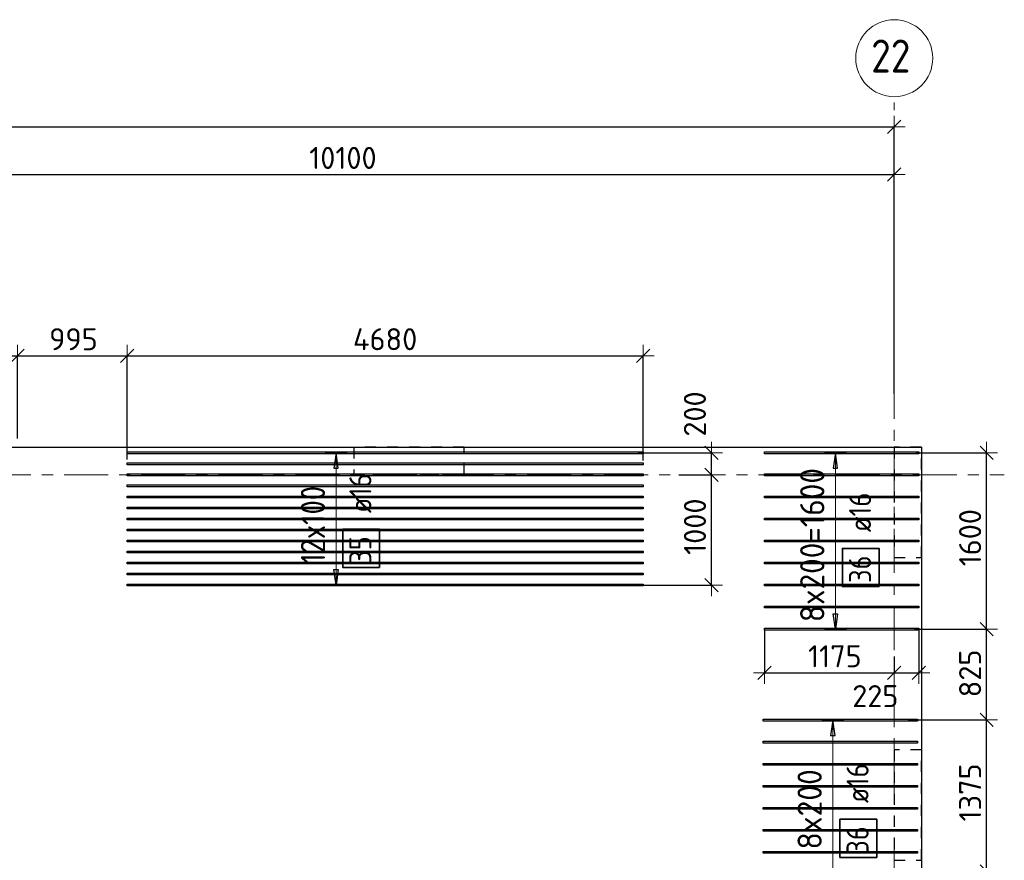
# Model space of a CAD drawing. Header units: metres. Extents: x -38 to 97, y -15 to 21.
# Tile 52 of 89: x 53.67 to 62.6, y 12.9 to 20.53. Entities that reach past the tile are written whole.
import ezdxf

# ---------------------------------------------------------------- set-up
doc = ezdxf.new("R2010")
doc.units = ezdxf.units.M
doc.header["$PDMODE"] = 65
for name, pattern in [('______11', [0.5, 0.4, -0.05, 0, -0.05]), ('______2', [0.0405, 0.03, -0.0105]), ('______5', [1.1, 0.8, -0.1, 0.1, -0.1])]:
    doc.linetypes.add(name, pattern=pattern)
for name, color, linetype, lineweight in [('XR$2$Осевая линия (1)', 7, '______5', 13), ('XR$2$Размерная линия (1)', 7, 'Continuous', 13), ('XR$4$Перекрытие (1)', 7, 'Continuous', 35), ('XR$4$Размерная линия (1)', 7, 'Continuous', 13)]:
    doc.layers.add(name, color=color, linetype=linetype, lineweight=lineweight)
doc.layers.add('XR$4$Арм.стержн.Доп. Арм верхн.зоны Х', color=7, linetype='Continuous', lineweight=35, true_color=0x8c8cff)
doc.layers.add('XR$5$Стена_ бетон несущ.', color=7, linetype='Continuous', lineweight=70, true_color=0xb4b496)
doc.styles.add('ISOCPEUR', font='txt')
doc.dimstyles.new('DIMSTYLE_3', dxfattribs={"dimtxt": 0.2, "dimasz": 0.2, "dimexe": 0, "dimexo": 0, "dimgap": 0.1, "dimtad": 2, "dimdec": 0, "dimlfac": 1000, "dimrnd": 5, "dimzin": 12, "dimdsep": 46, "dimtxsty": 'ISOCPEUR', "dimblk1": 'ALL_ML_STRICH', "dimblk2": 'ALL_ML_STRICH', "dimsah": 1, "dimcen": 0, "dimclrd": 7, "dimclre": 256, "dimclrt": 7, "dimadec": 0, "dimazin": 0, "dimtfac": 1, "dimtdec": 0, "dimtix": 1, "dimtmove": 2, "dimatfit": 3, "dimfxl": 0, "dimtzin": 0, "dimlwd": 0, "dimlwe": -3, "dimarcsym": 0})
doc.dimstyles.new('DIMSTYLE_33', dxfattribs={"dimtxt": 0.2, "dimasz": 0.2, "dimexe": 0, "dimexo": 0, "dimgap": 0.1, "dimtad": 2, "dimdec": 0, "dimlfac": 1000, "dimrnd": 5, "dimzin": 12, "dimdsep": 46, "dimtxsty": 'ISOCPEUR', "dimblk1": 'ALL_ML_STRICH', "dimblk2": 'ALL_ML_STRICH', "dimsah": 1, "dimcen": 0, "dimclrd": 7, "dimclre": 256, "dimclrt": 7, "dimadec": 0, "dimazin": 0, "dimtfac": 1, "dimtdec": 0, "dimtix": 1, "dimtmove": 2, "dimatfit": 3, "dimfxl": 0, "dimtvp": 1.2, "dimtzin": 0, "dimlwd": 0, "dimlwe": -3, "dimarcsym": 0})
doc.dimstyles.new('DIMSTYLE_34', dxfattribs={"dimtxt": 0.2, "dimasz": 0.2, "dimexe": 0, "dimexo": 0, "dimgap": 0.1, "dimtad": 0, "dimdec": 0, "dimlfac": 1000, "dimrnd": 5, "dimzin": 12, "dimdsep": 46, "dimtxsty": 'ISOCPEUR', "dimblk1": 'ALL_ML_STRICH', "dimblk2": 'ALL_ML_STRICH', "dimsah": 1, "dimcen": 0, "dimclrd": 7, "dimclre": 256, "dimclrt": 7, "dimadec": 0, "dimazin": 0, "dimtfac": 1, "dimtdec": 0, "dimtix": 1, "dimtmove": 2, "dimatfit": 3, "dimfxl": 0, "dimtvp": 1.2, "dimtzin": 0, "dimlwd": 0, "dimlwe": -3, "dimarcsym": 0})

# ---------------------------------------------------------------- blocks, each defined once
blk = doc.blocks.new('ALL_ML_STRICH')
at = {"color": 0, "linetype": 'ByBlock', "lineweight": -2}
for p, q in [((0, -0.5), (0, 0.5)), ((-1, 0), (0.5, 0)), ((-0.3, -0.3), (0.3, 0.3))]:
    blk.add_line(p, q, dxfattribs=at)
blk = doc.blocks.new('*D11')
at = {"layer": 'DEFPOINTS', "color": 7, "linetype": 'Continuous', "lineweight": 13, "transparency": 33554687}
for p in [(0.5, 19.5574), (0.5, 19.3768), (61.6, 17.1197)]:
    blk.add_point(p, dxfattribs=at)
at = {"layer": 'XR$2$Размерная линия (1)', "color": 9, "linetype": 'Continuous', "lineweight": -2, "true_color": 0xc7c7c7, "transparency": 33554687}
for p, q in [((0.5, 19.3568), (0.5, 19.5574)), ((61.6, 17.1397), (61.6, 19.5574))]:
    blk.add_line(p, q, dxfattribs=at)
at = {"layer": 'XR$2$Размерная линия (1)', "color": 7, "linetype": 'Continuous', "lineweight": -2, "transparency": 33554687}
blk.add_line((0.5, 19.5574), (61.6, 19.5574), dxfattribs=at)
at = {"layer": 'XR$2$Размерная линия (1)', "color": 7, "linetype": 'Continuous', "lineweight": 13, "transparency": 33554687, "xscale": 0.2, "yscale": 0.2, "zscale": 0.2, "rotation": 180}
blk.add_blockref('ALL_ML_STRICH', (0.5, 19.5574), dxfattribs=at)
at = {"layer": 'XR$2$Размерная линия (1)', "color": 7, "linetype": 'Continuous', "lineweight": 13, "transparency": 33554687, "xscale": 0.2, "yscale": 0.2, "zscale": 0.2}
blk.add_blockref('ALL_ML_STRICH', (61.6, 19.5574), dxfattribs=at)
at = {"layer": 'XR$2$Размерная линия (1)', "color": 7, "linetype": 'Continuous', "lineweight": 13, "transparency": 33554687, "insert": (31.1, 19.7074), "char_height": 0.2, "width": 1, "attachment_point": 5, "style": 'ISOCPEUR'}
blk.add_mtext('\\A1;{61100}', dxfattribs=at)
blk = doc.blocks.new('*D38')
at = {"layer": 'DEFPOINTS', "color": 7, "linetype": 'Continuous', "lineweight": 13, "transparency": 33554687}
for p in [(51.5, 19.1261), (61.6, 17.4912), (51.5, 17.3896)]:
    blk.add_point(p, dxfattribs=at)
at = {"layer": 'XR$2$Размерная линия (1)', "color": 9, "linetype": 'Continuous', "lineweight": -2, "true_color": 0xc7c7c7, "transparency": 33554687}
for p, q in [((51.5, 17.4096), (51.5, 19.1261)), ((61.6, 17.5112), (61.6, 19.1261))]:
    blk.add_line(p, q, dxfattribs=at)
at = {"layer": 'XR$2$Размерная линия (1)', "color": 7, "linetype": 'Continuous', "lineweight": -2, "transparency": 33554687}
blk.add_line((51.5, 19.1261), (61.6, 19.1261), dxfattribs=at)
at = {"layer": 'XR$2$Размерная линия (1)', "color": 7, "linetype": 'Continuous', "lineweight": 13, "transparency": 33554687, "xscale": 0.2, "yscale": 0.2, "zscale": 0.2, "rotation": 180}
blk.add_blockref('ALL_ML_STRICH', (51.5, 19.1261), dxfattribs=at)
at = {"layer": 'XR$2$Размерная линия (1)', "color": 7, "linetype": 'Continuous', "lineweight": 13, "transparency": 33554687, "xscale": 0.2, "yscale": 0.2, "zscale": 0.2}
blk.add_blockref('ALL_ML_STRICH', (61.6, 19.1261), dxfattribs=at)
at = {"layer": 'XR$2$Размерная линия (1)', "color": 7, "linetype": 'Continuous', "lineweight": 13, "transparency": 33554687, "insert": (56.6, 19.2761), "char_height": 0.2, "width": 1, "attachment_point": 5, "style": 'ISOCPEUR'}
blk.add_mtext('\\A1;{10100}', dxfattribs=at)
blk = doc.blocks.new('*D450')
at = {"layer": 'DEFPOINTS', "color": 7, "linetype": 'Continuous', "lineweight": 13, "transparency": 33554687}
for p in [(61.7088, 14.1762), (62.1346, 12.8), (62.4397, 12.8)]:
    blk.add_point(p, dxfattribs=at)
at = {"layer": 'XR$4$Размерная линия (1)', "color": 9, "linetype": 'Continuous', "lineweight": -2, "true_color": 0xc7c7c7, "transparency": 33554687}
for p, q in [((61.7288, 14.1762), (62.4397, 14.1762)), ((62.1546, 12.8), (62.4397, 12.8))]:
    blk.add_line(p, q, dxfattribs=at)
at = {"layer": 'XR$4$Размерная линия (1)', "color": 7, "linetype": 'Continuous', "lineweight": -2, "transparency": 33554687}
blk.add_line((62.4397, 12.8), (62.4397, 14.1762), dxfattribs=at)
at = {"layer": 'XR$4$Размерная линия (1)', "color": 7, "linetype": 'Continuous', "lineweight": 13, "transparency": 33554687, "xscale": 0.2, "yscale": 0.2, "zscale": 0.2}
for p, rotation in [((62.4397, 14.1762), 90), ((62.4397, 12.8), 270)]:
    blk.add_blockref('ALL_ML_STRICH', p, dxfattribs=dict(at, rotation=rotation))
at = {"layer": 'XR$4$Размерная линия (1)', "color": 7, "linetype": 'Continuous', "lineweight": 13, "transparency": 33554687, "insert": (62.2897, 13.5181), "char_height": 0.2, "width": 0.8, "attachment_point": 5, "rotation": 90, "style": 'ISOCPEUR'}
blk.add_mtext('\\A1;{1375}', dxfattribs=at)
blk = doc.blocks.new('*D451')
at = {"layer": 'DEFPOINTS', "color": 7, "linetype": 'Continuous', "lineweight": 13, "transparency": 33554687}
for p in [(61.764, 15.0002), (61.7088, 14.1762), (62.4397, 14.1762)]:
    blk.add_point(p, dxfattribs=at)
at = {"layer": 'XR$4$Размерная линия (1)', "color": 9, "linetype": 'Continuous', "lineweight": -2, "true_color": 0xc7c7c7, "transparency": 33554687}
for p, q in [((61.784, 15.0002), (62.4397, 15.0002)), ((61.7288, 14.1762), (62.4397, 14.1762))]:
    blk.add_line(p, q, dxfattribs=at)
at = {"layer": 'XR$4$Размерная линия (1)', "color": 7, "linetype": 'Continuous', "lineweight": -2, "transparency": 33554687}
blk.add_line((62.4397, 14.1762), (62.4397, 15.0002), dxfattribs=at)
at = {"layer": 'XR$4$Размерная линия (1)', "color": 7, "linetype": 'Continuous', "lineweight": 13, "transparency": 33554687, "xscale": 0.2, "yscale": 0.2, "zscale": 0.2}
for p, rotation in [((62.4397, 15.0002), 90), ((62.4397, 14.1762), 270)]:
    blk.add_blockref('ALL_ML_STRICH', p, dxfattribs=dict(at, rotation=rotation))
at = {"layer": 'XR$4$Размерная линия (1)', "color": 7, "linetype": 'Continuous', "lineweight": 13, "transparency": 33554687, "insert": (62.2897, 14.5982), "char_height": 0.2, "width": 0.6, "attachment_point": 5, "rotation": 90, "style": 'ISOCPEUR'}
blk.add_mtext('\\A1;{825}', dxfattribs=at)
blk = doc.blocks.new('*D452')
at = {"layer": 'DEFPOINTS', "color": 7, "linetype": 'Continuous', "lineweight": 13, "transparency": 33554687}
for p in [(61.7761, 16.6002), (61.764, 15.0002), (62.4397, 15.0002)]:
    blk.add_point(p, dxfattribs=at)
at = {"layer": 'XR$4$Размерная линия (1)', "color": 9, "linetype": 'Continuous', "lineweight": -2, "true_color": 0xc7c7c7, "transparency": 33554687}
for p, q in [((61.7961, 16.6002), (62.4397, 16.6002)), ((61.784, 15.0002), (62.4397, 15.0002))]:
    blk.add_line(p, q, dxfattribs=at)
at = {"layer": 'XR$4$Размерная линия (1)', "color": 7, "linetype": 'Continuous', "lineweight": -2, "transparency": 33554687}
blk.add_line((62.4397, 15.0002), (62.4397, 16.6002), dxfattribs=at)
at = {"layer": 'XR$4$Размерная линия (1)', "color": 7, "linetype": 'Continuous', "lineweight": 13, "transparency": 33554687, "xscale": 0.2, "yscale": 0.2, "zscale": 0.2}
for p, rotation in [((62.4397, 16.6002), 90), ((62.4397, 15.0002), 270)]:
    blk.add_blockref('ALL_ML_STRICH', p, dxfattribs=dict(at, rotation=rotation))
at = {"layer": 'XR$4$Размерная линия (1)', "color": 7, "linetype": 'Continuous', "lineweight": 13, "transparency": 33554687, "insert": (62.2897, 15.8302), "char_height": 0.2, "width": 0.8, "attachment_point": 5, "rotation": 90, "style": 'ISOCPEUR'}
blk.add_mtext('\\A1;{1600}', dxfattribs=at)
blk = doc.blocks.new('*D453')
at = {"layer": 'DEFPOINTS', "color": 7, "linetype": 'Continuous', "lineweight": 13, "transparency": 33554687}
for p in [(60.425, 15.0082), (61.6, 14.7729), (60.425, 14.6042)]:
    blk.add_point(p, dxfattribs=at)
at = {"layer": 'XR$4$Размерная линия (1)', "color": 9, "linetype": 'Continuous', "lineweight": -2, "true_color": 0xc7c7c7, "transparency": 33554687}
for p, q in [((60.425, 14.9882), (60.425, 14.6042)), ((61.6, 14.7529), (61.6, 14.6042))]:
    blk.add_line(p, q, dxfattribs=at)
at = {"layer": 'XR$4$Размерная линия (1)', "color": 7, "linetype": 'Continuous', "lineweight": -2, "transparency": 33554687}
blk.add_line((60.425, 14.6042), (61.6, 14.6042), dxfattribs=at)
at = {"layer": 'XR$4$Размерная линия (1)', "color": 7, "linetype": 'Continuous', "lineweight": 13, "transparency": 33554687, "xscale": 0.2, "yscale": 0.2, "zscale": 0.2, "rotation": 180}
blk.add_blockref('ALL_ML_STRICH', (60.425, 14.6042), dxfattribs=at)
at = {"layer": 'XR$4$Размерная линия (1)', "color": 7, "linetype": 'Continuous', "lineweight": 13, "transparency": 33554687, "xscale": 0.2, "yscale": 0.2, "zscale": 0.2}
blk.add_blockref('ALL_ML_STRICH', (61.6, 14.6042), dxfattribs=at)
at = {"layer": 'XR$4$Размерная линия (1)', "color": 7, "linetype": 'Continuous', "lineweight": 13, "transparency": 33554687, "insert": (61.0625, 14.7542), "char_height": 0.2, "width": 0.8, "attachment_point": 5, "style": 'ISOCPEUR'}
blk.add_mtext('\\A1;{1175}', dxfattribs=at)
blk = doc.blocks.new('*D454')
at = {"layer": 'DEFPOINTS', "color": 7, "linetype": 'Continuous', "lineweight": 13, "transparency": 33554687}
for p in [(61.825, 15.0082), (61.6, 14.7729), (61.6, 14.6042)]:
    blk.add_point(p, dxfattribs=at)
at = {"layer": 'XR$4$Размерная линия (1)', "color": 9, "linetype": 'Continuous', "lineweight": -2, "true_color": 0xc7c7c7, "transparency": 33554687}
for p, q in [((61.825, 14.9882), (61.825, 14.6042)), ((61.6, 14.7529), (61.6, 14.6042))]:
    blk.add_line(p, q, dxfattribs=at)
at = {"layer": 'XR$4$Размерная линия (1)', "color": 7, "linetype": 'Continuous', "lineweight": -2, "transparency": 33554687}
blk.add_line((61.6, 14.6042), (61.825, 14.6042), dxfattribs=at)
at = {"layer": 'XR$4$Размерная линия (1)', "color": 7, "linetype": 'Continuous', "lineweight": 13, "transparency": 33554687, "xscale": 0.2, "yscale": 0.2, "zscale": 0.2, "rotation": 180}
blk.add_blockref('ALL_ML_STRICH', (61.6, 14.6042), dxfattribs=at)
at = {"layer": 'XR$4$Размерная линия (1)', "color": 7, "linetype": 'Continuous', "lineweight": 13, "transparency": 33554687, "xscale": 0.2, "yscale": 0.2, "zscale": 0.2}
blk.add_blockref('ALL_ML_STRICH', (61.825, 14.6042), dxfattribs=at)
at = {"layer": 'XR$4$Размерная линия (1)', "color": 7, "linetype": 'Continuous', "lineweight": 13, "transparency": 33554687, "insert": (61.4299, 14.3924), "char_height": 0.2, "width": 0.6, "attachment_point": 5, "style": 'ISOCPEUR'}
blk.add_mtext('\\A1;{225}', dxfattribs=at)
blk = doc.blocks.new('*D455')
at = {"layer": 'DEFPOINTS', "color": 7, "linetype": 'Continuous', "lineweight": 13, "transparency": 33554687}
for p in [(59.6281, 16.4), (59.2441, 15.4002), (59.9438, 15.4002)]:
    blk.add_point(p, dxfattribs=at)
at = {"layer": 'XR$4$Размерная линия (1)', "color": 9, "linetype": 'Continuous', "lineweight": -2, "true_color": 0xc7c7c7, "transparency": 33554687}
for p, q in [((59.6481, 16.4), (59.9438, 16.4)), ((59.2641, 15.4002), (59.9438, 15.4002))]:
    blk.add_line(p, q, dxfattribs=at)
at = {"layer": 'XR$4$Размерная линия (1)', "color": 7, "linetype": 'Continuous', "lineweight": -2, "transparency": 33554687}
blk.add_line((59.9438, 15.4002), (59.9438, 16.4), dxfattribs=at)
at = {"layer": 'XR$4$Размерная линия (1)', "color": 7, "linetype": 'Continuous', "lineweight": 13, "transparency": 33554687, "xscale": 0.2, "yscale": 0.2, "zscale": 0.2}
for p, rotation in [((59.9438, 16.4), 90), ((59.9438, 15.4002), 270)]:
    blk.add_blockref('ALL_ML_STRICH', p, dxfattribs=dict(at, rotation=rotation))
at = {"layer": 'XR$4$Размерная линия (1)', "color": 7, "linetype": 'Continuous', "lineweight": 13, "transparency": 33554687, "insert": (59.7938, 15.9301), "char_height": 0.2, "width": 0.8, "attachment_point": 5, "rotation": 90, "style": 'ISOCPEUR'}
blk.add_mtext('\\A1;{1000}', dxfattribs=at)
blk = doc.blocks.new('*D456')
at = {"layer": 'DEFPOINTS', "color": 7, "linetype": 'Continuous', "lineweight": 13, "transparency": 33554687}
for p in [(59.2575, 16.6002), (59.6281, 16.4), (59.9438, 16.4)]:
    blk.add_point(p, dxfattribs=at)
at = {"layer": 'XR$4$Размерная линия (1)', "color": 9, "linetype": 'Continuous', "lineweight": -2, "true_color": 0xc7c7c7, "transparency": 33554687}
for p, q in [((59.2775, 16.6002), (59.9438, 16.6002)), ((59.6481, 16.4), (59.9438, 16.4))]:
    blk.add_line(p, q, dxfattribs=at)
at = {"layer": 'XR$4$Размерная линия (1)', "color": 7, "linetype": 'Continuous', "lineweight": -2, "transparency": 33554687}
blk.add_line((59.9438, 16.4), (59.9438, 16.6002), dxfattribs=at)
at = {"layer": 'XR$4$Размерная линия (1)', "color": 7, "linetype": 'Continuous', "lineweight": 13, "transparency": 33554687, "xscale": 0.2, "yscale": 0.2, "zscale": 0.2}
for p, rotation in [((59.9438, 16.6002), 90), ((59.9438, 16.4), 270)]:
    blk.add_blockref('ALL_ML_STRICH', p, dxfattribs=dict(at, rotation=rotation))
at = {"layer": 'XR$4$Размерная линия (1)', "color": 7, "linetype": 'Continuous', "lineweight": 13, "transparency": 33554687, "insert": (59.7932, 16.9524), "char_height": 0.2, "width": 0.6, "attachment_point": 5, "rotation": 90, "style": 'ISOCPEUR'}
blk.add_mtext('\\A1;{200}', dxfattribs=at)
blk = doc.blocks.new('*D589')
at = {"layer": 'DEFPOINTS', "color": 7, "linetype": 'Continuous', "lineweight": 13, "transparency": 33554687}
for p in [(51.5, 17.4811), (51.5, 17.01), (53.6475, 16.7112)]:
    blk.add_point(p, dxfattribs=at)
at = {"layer": 'XR$4$Размерная линия (1)', "color": 9, "linetype": 'Continuous', "lineweight": -2, "true_color": 0xc7c7c7, "transparency": 33554687}
for p, q in [((51.5, 17.03), (51.5, 17.4811)), ((53.6475, 16.7312), (53.6475, 17.4811))]:
    blk.add_line(p, q, dxfattribs=at)
at = {"layer": 'XR$4$Размерная линия (1)', "color": 7, "linetype": 'Continuous', "lineweight": -2, "transparency": 33554687}
blk.add_line((51.5, 17.4811), (53.6475, 17.4811), dxfattribs=at)
at = {"layer": 'XR$4$Размерная линия (1)', "color": 7, "linetype": 'Continuous', "lineweight": 13, "transparency": 33554687, "xscale": 0.2, "yscale": 0.2, "zscale": 0.2, "rotation": 180}
blk.add_blockref('ALL_ML_STRICH', (51.5, 17.4811), dxfattribs=at)
at = {"layer": 'XR$4$Размерная линия (1)', "color": 7, "linetype": 'Continuous', "lineweight": 13, "transparency": 33554687, "xscale": 0.2, "yscale": 0.2, "zscale": 0.2}
blk.add_blockref('ALL_ML_STRICH', (53.6475, 17.4811), dxfattribs=at)
at = {"layer": 'XR$4$Размерная линия (1)', "color": 7, "linetype": 'Continuous', "lineweight": 13, "transparency": 33554687, "insert": (52.6038, 17.6311), "char_height": 0.2, "width": 0.8, "attachment_point": 5, "style": 'ISOCPEUR'}
blk.add_mtext('\\A1;{2150}', dxfattribs=at)
blk = doc.blocks.new('*D590')
at = {"layer": 'DEFPOINTS', "color": 7, "linetype": 'Continuous', "lineweight": 13, "transparency": 33554687}
for p in [(53.6475, 17.4811), (53.6475, 16.7112), (54.6429, 16.5207)]:
    blk.add_point(p, dxfattribs=at)
at = {"layer": 'XR$4$Размерная линия (1)', "color": 9, "linetype": 'Continuous', "lineweight": -2, "true_color": 0xc7c7c7, "transparency": 33554687}
for p, q in [((53.6475, 16.7312), (53.6475, 17.4811)), ((54.6429, 16.5407), (54.6429, 17.4811))]:
    blk.add_line(p, q, dxfattribs=at)
at = {"layer": 'XR$4$Размерная линия (1)', "color": 7, "linetype": 'Continuous', "lineweight": -2, "transparency": 33554687}
blk.add_line((53.6475, 17.4811), (54.6429, 17.4811), dxfattribs=at)
at = {"layer": 'XR$4$Размерная линия (1)', "color": 7, "linetype": 'Continuous', "lineweight": 13, "transparency": 33554687, "xscale": 0.2, "yscale": 0.2, "zscale": 0.2, "rotation": 180}
blk.add_blockref('ALL_ML_STRICH', (53.6475, 17.4811), dxfattribs=at)
at = {"layer": 'XR$4$Размерная линия (1)', "color": 7, "linetype": 'Continuous', "lineweight": 13, "transparency": 33554687, "xscale": 0.2, "yscale": 0.2, "zscale": 0.2}
blk.add_blockref('ALL_ML_STRICH', (54.6429, 17.4811), dxfattribs=at)
at = {"layer": 'XR$4$Размерная линия (1)', "color": 7, "linetype": 'Continuous', "lineweight": 13, "transparency": 33554687, "insert": (54.1552, 17.6311), "char_height": 0.2, "width": 0.6, "attachment_point": 5, "style": 'ISOCPEUR'}
blk.add_mtext('\\A1;{995}', dxfattribs=at)
blk = doc.blocks.new('*D591')
at = {"layer": 'DEFPOINTS', "color": 7, "linetype": 'Continuous', "lineweight": 13, "transparency": 33554687}
for p in [(54.6429, 17.4811), (54.6429, 16.5207), (59.3229, 16.5102)]:
    blk.add_point(p, dxfattribs=at)
at = {"layer": 'XR$4$Размерная линия (1)', "color": 9, "linetype": 'Continuous', "lineweight": -2, "true_color": 0xc7c7c7, "transparency": 33554687}
for p, q in [((54.6429, 16.5407), (54.6429, 17.4811)), ((59.3229, 16.5302), (59.3229, 17.4811))]:
    blk.add_line(p, q, dxfattribs=at)
at = {"layer": 'XR$4$Размерная линия (1)', "color": 7, "linetype": 'Continuous', "lineweight": -2, "transparency": 33554687}
blk.add_line((54.6429, 17.4811), (59.3229, 17.4811), dxfattribs=at)
at = {"layer": 'XR$4$Размерная линия (1)', "color": 7, "linetype": 'Continuous', "lineweight": 13, "transparency": 33554687, "xscale": 0.2, "yscale": 0.2, "zscale": 0.2, "rotation": 180}
blk.add_blockref('ALL_ML_STRICH', (54.6429, 17.4811), dxfattribs=at)
at = {"layer": 'XR$4$Размерная линия (1)', "color": 7, "linetype": 'Continuous', "lineweight": 13, "transparency": 33554687, "xscale": 0.2, "yscale": 0.2, "zscale": 0.2}
blk.add_blockref('ALL_ML_STRICH', (59.3229, 17.4811), dxfattribs=at)
at = {"layer": 'XR$4$Размерная линия (1)', "color": 7, "linetype": 'Continuous', "lineweight": 13, "transparency": 33554687, "insert": (56.9829, 17.6311), "char_height": 0.2, "width": 0.8, "attachment_point": 5, "style": 'ISOCPEUR'}
blk.add_mtext('\\A1;{4680}', dxfattribs=at)

msp = doc.modelspace()

# ---------------------------------------------------------------- linework, layer by layer
at = {"layer": 'XR$2$Осевая линия (1)', "color": 253, "linetype": '______11', "lineweight": 13, "true_color": 0xa0a0a0, "transparency": 33554687}
for p, q in [((61.6, -3.39), (61.6, 19.78)), ((-2.63, 16.4), (62.6, 16.4))]:
    msp.add_line(p, q, dxfattribs=at)
at = {"layer": 'XR$2$Осевая линия (1)', "color": 7, "linetype": 'Continuous', "lineweight": 13, "transparency": 33554687}
msp.add_circle((61.6018, 20.1812), 0.3493, dxfattribs=at)
at = {"layer": 'XR$4$Арм.стержн.Доп. Арм верхн.зоны Х', "color": 253, "linetype": 'Continuous', "lineweight": -3, "true_color": 0xa0a0a0, "transparency": 33554687}
for p, q in [((56.5383, 16.6002), (56.4383, 16.6002)), ((56.5383, 16.6002), (56.6383, 16.6002)), ((61.0678, 16.6002), (60.9678, 16.6002)), ((61.0678, 16.6002), (61.1678, 16.6002)), ((56.5383, 15.4002), (56.4383, 15.4002)), ((56.5383, 15.4002), (56.6383, 15.4002)), ((61.0678, 15.0002), (60.9678, 15.0002)), ((61.0678, 15.0002), (61.1678, 15.0002)), ((61.0441, 14.1742), (60.9441, 14.1742)), ((61.0441, 14.1742), (61.1441, 14.1742))]:
    msp.add_line(p, q, dxfattribs=at)
at = {"layer": 'XR$4$Арм.стержн.Доп. Арм верхн.зоны Х', "color": 7, "linetype": 'Continuous', "lineweight": 25, "transparency": 33554687}
for p, q in [((56.5383, 16.6002), (56.5183, 16.4602)), ((56.5583, 16.4602), (56.5383, 16.6002)), ((61.0678, 16.6002), (61.0478, 16.4602)), ((61.0878, 16.4602), (61.0678, 16.6002)), ((56.5183, 16.4602), (56.5583, 16.4602)), ((61.0478, 16.4602), (61.0878, 16.4602)), ((56.5383, 15.4002), (56.5183, 15.5402)), ((56.5183, 15.5402), (56.5583, 15.5402)), ((56.5583, 15.5402), (56.5383, 15.4002)), ((61.0678, 15.0002), (61.0478, 15.1402)), ((61.0478, 15.1402), (61.0878, 15.1402)), ((61.0878, 15.1402), (61.0678, 15.0002)), ((61.0441, 14.1742), (61.0241, 14.0342)), ((61.0641, 14.0342), (61.0441, 14.1742)), ((61.0241, 14.0342), (61.0641, 14.0342))]:
    msp.add_line(p, q, dxfattribs=at)
at = {"layer": 'XR$4$Арм.стержн.Доп. Арм верхн.зоны Х', "color": 7, "linetype": 'Continuous', "lineweight": 13, "transparency": 33554687}
for p, q in [((56.5383, 16.6002), (56.5383, 16.6002)), ((56.5383, 15.4002), (56.5383, 16.6002)), ((61.0678, 16.6002), (61.0678, 16.6002)), ((61.0678, 15.0002), (61.0678, 16.6002)), ((56.5383, 15.4002), (56.5383, 15.4002)), ((61.0678, 15.0002), (61.0678, 15.0002)), ((61.0441, 14.1742), (61.0441, 14.1742)), ((61.0441, 12.5742), (61.0441, 14.1742))]:
    msp.add_line(p, q, dxfattribs=at)
at = {"layer": 'XR$4$Арм.стержн.Доп. Арм верхн.зоны Х', "color": 7, "linetype": 'Continuous', "lineweight": 25, "transparency": 33554687}
for points in [[(59.3229, 16.5922), (54.6429, 16.5922), (54.6429, 16.6082), (59.3229, 16.6082), (59.3229, 16.5922)], [(61.825, 16.5922), (60.425, 16.5922), (60.425, 16.6082), (61.825, 16.6082), (61.825, 16.5922)], [(59.3229, 16.4922), (54.6429, 16.4922), (54.6429, 16.5082), (59.3229, 16.5082), (59.3229, 16.4922)], [(59.3229, 16.3922), (54.6429, 16.3922), (54.6429, 16.4082), (59.3229, 16.4082), (59.3229, 16.3922)], [(61.825, 16.3922), (60.425, 16.3922), (60.425, 16.4082), (61.825, 16.4082), (61.825, 16.3922)], [(59.3229, 16.2922), (54.6429, 16.2922), (54.6429, 16.3082), (59.3229, 16.3082), (59.3229, 16.2922)], [(59.3229, 16.1922), (54.6429, 16.1922), (54.6429, 16.2082), (59.3229, 16.2082), (59.3229, 16.1922)], [(61.825, 16.1922), (60.425, 16.1922), (60.425, 16.2082), (61.825, 16.2082), (61.825, 16.1922)], [(59.3229, 16.0922), (54.6429, 16.0922), (54.6429, 16.1082), (59.3229, 16.1082), (59.3229, 16.0922)], [(59.3229, 15.9922), (54.6429, 15.9922), (54.6429, 16.0082), (59.3229, 16.0082), (59.3229, 15.9922)], [(61.825, 15.9922), (60.425, 15.9922), (60.425, 16.0082), (61.825, 16.0082), (61.825, 15.9922)], [(59.3229, 15.8922), (54.6429, 15.8922), (54.6429, 15.9082), (59.3229, 15.9082), (59.3229, 15.8922)], [(59.3229, 15.7922), (54.6429, 15.7922), (54.6429, 15.8082), (59.3229, 15.8082), (59.3229, 15.7922)], [(61.825, 15.7922), (60.425, 15.7922), (60.425, 15.8082), (61.825, 15.8082), (61.825, 15.7922)], [(59.3229, 15.6922), (54.6429, 15.6922), (54.6429, 15.7082), (59.3229, 15.7082), (59.3229, 15.6922)], [(59.3229, 15.5922), (54.6429, 15.5922), (54.6429, 15.6082), (59.3229, 15.6082), (59.3229, 15.5922)], [(61.825, 15.5922), (60.425, 15.5922), (60.425, 15.6082), (61.825, 15.6082), (61.825, 15.5922)], [(59.3229, 15.4922), (54.6429, 15.4922), (54.6429, 15.5082), (59.3229, 15.5082), (59.3229, 15.4922)], [(59.3229, 15.3922), (54.6429, 15.3922), (54.6429, 15.4082), (59.3229, 15.4082), (59.3229, 15.3922)], [(61.825, 15.3922), (60.425, 15.3922), (60.425, 15.4082), (61.825, 15.4082), (61.825, 15.3922)], [(61.825, 15.1922), (60.425, 15.1922), (60.425, 15.2082), (61.825, 15.2082), (61.825, 15.1922)], [(61.825, 14.9922), (60.425, 14.9922), (60.425, 15.0082), (61.825, 15.0082), (61.825, 14.9922)], [(61.8118, 14.1662), (60.4118, 14.1662), (60.4118, 14.1822), (61.8118, 14.1822), (61.8118, 14.1662)], [(61.8118, 13.9662), (60.4118, 13.9662), (60.4118, 13.9822), (61.8118, 13.9822), (61.8118, 13.9662)], [(61.8118, 13.7662), (60.4118, 13.7662), (60.4118, 13.7822), (61.8118, 13.7822), (61.8118, 13.7662)], [(61.8118, 13.5662), (60.4118, 13.5662), (60.4118, 13.5822), (61.8118, 13.5822), (61.8118, 13.5662)], [(61.8118, 13.3662), (60.4118, 13.3662), (60.4118, 13.3822), (61.8118, 13.3822), (61.8118, 13.3662)], [(61.8118, 13.1662), (60.4118, 13.1662), (60.4118, 13.1822), (61.8118, 13.1822), (61.8118, 13.1662)], [(61.8118, 12.9662), (60.4118, 12.9662), (60.4118, 12.9822), (61.8118, 12.9822), (61.8118, 12.9662)]]:
    msp.add_lwpolyline(points, dxfattribs=at)
at = {"layer": 'XR$4$Арм.стержн.Доп. Арм верхн.зоны Х', "color": 7, "linetype": 'Continuous', "lineweight": 35, "transparency": 33554687}
for points in [[(56.9317, 15.56), (56.9317, 15.9067), (56.5983, 15.9067), (56.5983, 15.56), (56.9317, 15.56)], [(61.4645, 15.3865), (61.4645, 15.7331), (61.1312, 15.7331), (61.1312, 15.3865), (61.4645, 15.3865)], [(61.4422, 12.9288), (61.4422, 13.2754), (61.1089, 13.2754), (61.1089, 12.9288), (61.4422, 12.9288)]]:
    msp.add_lwpolyline(points, dxfattribs=at)
at = {"layer": 'XR$4$Перекрытие (1)', "color": 7, "linetype": 'Continuous', "lineweight": 25, "transparency": 33554687}
for p, q in [((51.6, 16.6502), (61.85, 16.6502)), ((61.85, 16.6502), (61.85, 8.1502))]:
    msp.add_line(p, q, dxfattribs=at)
at = {"layer": 'XR$5$Стена_ бетон несущ.', "color": 253, "linetype": '______2', "lineweight": -3, "true_color": 0xa0a0a0, "transparency": 33554687}
for p, q in [((61.6, 13.9049), (61.6, 12.9049)), ((61.85, 13.9049), (61.6, 13.9049)), ((61.85, 12.9049), (61.85, 13.9049)), ((61.6, 12.9049), (61.85, 12.9049))]:
    msp.add_line(p, q, dxfattribs=at)
for points in [[(57.7, 16.65), (56.7, 16.65), (56.7, 16.4), (57.7, 16.4), (57.7, 16.65)], [(61.85, 16.65), (61.6, 16.65), (61.6, 15.65), (61.85, 15.65), (61.85, 16.65)]]:
    msp.add_lwpolyline(points, close=True, dxfattribs=at)

# ---------------------------------------------------------------- texts
at = {"layer": 'XR$2$Осевая линия (1)', "color": 7, "linetype": 'Continuous', "lineweight": 13, "transparency": 33554687, "insert": (61.3918, 20.0507), "char_height": 0.3, "width": 0.550812, "attachment_point": 7, "style": 'ISOCPEUR'}
msp.add_mtext('\\W0.87;22', dxfattribs=at)
at = {"layer": 'XR$4$Арм.стержн.Доп. Арм верхн.зоны Х', "color": 7, "linetype": 'Continuous', "lineweight": 13, "transparency": 33554687, "char_height": 0.22, "attachment_point": 7, "rotation": 90, "style": 'ISOCPEUR'}
for s, insert, width in [('\\W0.94;8x200=1600', (60.9678, 15.0632), 1.59871), ('\\W0.86;12x100', (56.4383, 15.5932), 0.930455), ('\\W0.95;8x200', (60.9441, 13.0002), 0.873359)]:
    msp.add_mtext(s, dxfattribs=dict(at, insert=insert, width=width))
at = {"layer": 'XR$4$Арм.стержн.Доп. Арм верхн.зоны Х', "color": 7, "linetype": 'Continuous', "lineweight": 25, "transparency": 33554687, "char_height": 0.2, "attachment_point": 7, "rotation": 90, "style": 'ISOCPEUR'}
for s, insert, width in [('\\W0.89; ø16 ', (56.8583, 15.94), 0.749105), ('\\W0.89; ø16 ', (61.3912, 15.7665), 0.749105), ('\\W0.87;35', (56.8583, 15.5934), 0.367208), ('\\W0.87;36', (61.3912, 15.4198), 0.367208), ('\\W0.89; ø16 ', (61.3689, 13.3088), 0.749105), ('\\W0.87;36', (61.3689, 12.9621), 0.367208)]:
    msp.add_mtext(s, dxfattribs=dict(at, insert=insert, width=width))

# ---------------------------------------------------------------- dimensions: what is measured, and where the dimension line sits
at = {"layer": 'XR$2$Размерная линия (1)', "color": 7, "linetype": 'Continuous', "lineweight": 13, "transparency": 33554687}
for base, p1, p2, picture, middle in [((61.6, 19.5574), (0.5, 19.3568), (61.6, 17.1397), '*D11', (31.1, 19.7074)), ((61.6, 19.1261), (51.5, 17.4096), (61.6, 17.5112), '*D38', (56.6, 19.2761))]:
    dim = msp.add_linear_dim(base=base, p1=p1, p2=p2, dimstyle='DIMSTYLE_3', override={"dimpost": '<>', "dimclrd": 7, "dimclre": 9, "dimclrt": 7, "dimlwd": 0, "dimlwe": 65533}, dxfattribs=at)
    dim.commit()
    dim.dimension.update_dxf_attribs({"geometry": picture, "text_midpoint": middle, "dimtype": 160})
at = {"layer": 'XR$4$Размерная линия (1)', "color": 7, "linetype": 'Continuous', "lineweight": 13, "transparency": 33554687}
for base, p1, p2, dimstyle, picture, middle in [((53.64752, 17.48114), (51.5, 17.03004), (53.64752, 16.73124), 'DIMSTYLE_3', '*D589', (52.60376, 17.63114)), ((54.6429, 17.4811), (53.6475, 16.7312), (54.6429, 16.5407), 'DIMSTYLE_3', '*D590', (54.1552, 17.6311)), ((59.3229, 17.4811), (54.6429, 16.5407), (59.3229, 16.5302), 'DIMSTYLE_3', '*D591', (56.9829, 17.6311)), ((61.6, 14.6042), (60.425, 14.9882), (61.6, 14.7529), 'DIMSTYLE_3', '*D453', (61.0625, 14.7542)), ((61.825, 14.6042), (61.6, 14.7529), (61.825, 14.9882), 'DIMSTYLE_34', '*D454', (61.4299, 14.3924))]:
    dim = msp.add_linear_dim(base=base, p1=p1, p2=p2, dimstyle=dimstyle, override={"dimpost": '<>', "dimclrd": 7, "dimclre": 9, "dimclrt": 7, "dimlwd": 0, "dimlwe": 65533}, dxfattribs=at)
    dim.commit()
    dim.dimension.update_dxf_attribs({"geometry": picture, "text_midpoint": middle, "dimtype": 160})
for base, p1, p2, dimstyle, picture, middle in [((59.9438, 16.6002), (59.6481, 16.4), (59.2775, 16.6002), 'DIMSTYLE_33', '*D456', (59.7932, 16.9524)), ((62.4397, 16.6002), (61.784, 15.0002), (61.7961, 16.6002), 'DIMSTYLE_3', '*D452', (62.2897, 15.8302)), ((59.9438, 16.4), (59.2641, 15.4002), (59.6481, 16.4), 'DIMSTYLE_3', '*D455', (59.7938, 15.9301)), ((62.4397, 15.0002), (61.7288, 14.1762), (61.784, 15.0002), 'DIMSTYLE_3', '*D451', (62.2897, 14.5982)), ((62.4397, 14.1762), (62.1546, 12.8), (61.7288, 14.1762), 'DIMSTYLE_3', '*D450', (62.2897, 13.5181))]:
    dim = msp.add_linear_dim(base=base, p1=p1, p2=p2, angle=90, dimstyle=dimstyle, override={"dimpost": '<>', "dimclrd": 7, "dimclre": 9, "dimclrt": 7, "dimlwd": 0, "dimlwe": 65533}, dxfattribs=at)
    dim.commit()
    dim.dimension.update_dxf_attribs({"geometry": picture, "text_midpoint": middle, "dimtype": 160})

doc.saveas('drawing.dxf')
